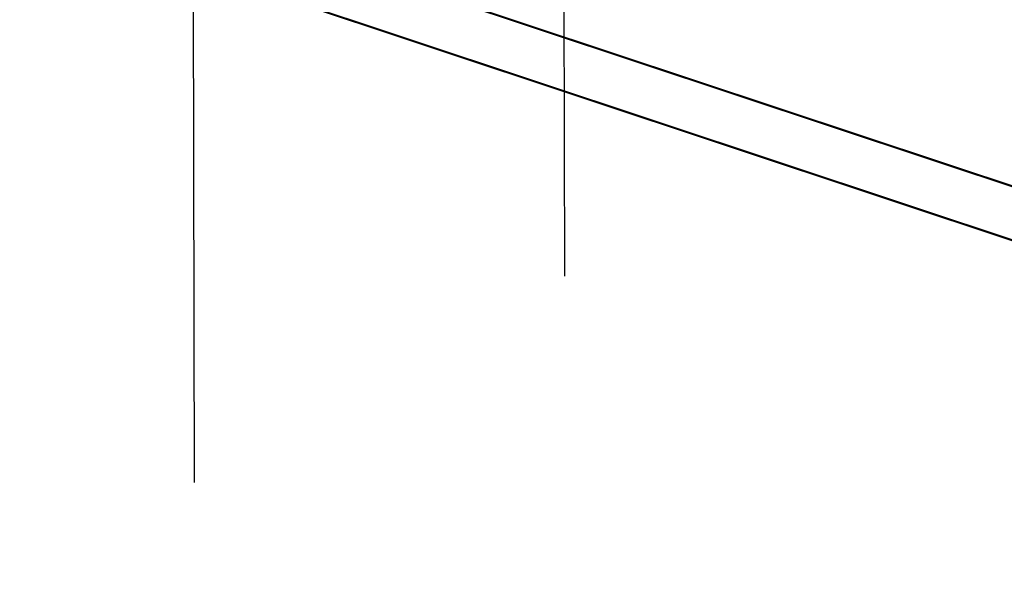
# Model space of a CAD drawing. Extents: x 0 to 1189, y 0 to 841.
# Tile 196 of 256: x 565.41 to 577.9, y 394.56 to 401.56. Entities that reach past the tile are written whole.
import ezdxf

# ---------------------------------------------------------------- set-up
doc = ezdxf.new("R2010")
doc.units = 0
doc.header["$LTSCALE"] = 65.395
doc.linetypes.add('DASHED', pattern=[0.2, 0.1, -0.1])
doc.layers.get('0').update_dxf_attribs({"linetype": 'CONTINUOUS'})

msp = doc.modelspace()

# ---------------------------------------------------------------- linework, layer by layer
at = {"color": 7, "linetype": 'DASHED'}
for p, q in [((572.141, 483.321), (572.464, 334.402)), ((567.615, 402.228), (567.699, 363.663))]:
    msp.add_line(p, q, dxfattribs=at)
at = {"color": 4, "linetype": 'Continuous'}
for p, q in [((558.784, 405.849), (625.272, 383.728)), ((558.784, 405.837), (625.272, 383.716)), ((558.785, 405.166), (625.273, 383.045)), ((558.785, 405.154), (625.274, 383.033))]:
    msp.add_line(p, q, dxfattribs=at)

doc.saveas('drawing.dxf')
